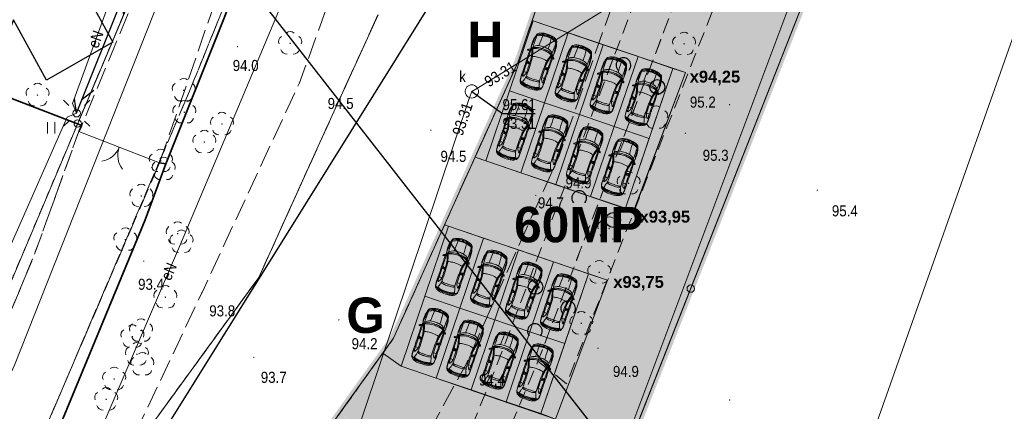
# Model space of a CAD drawing. Header units: metres. Extents: x 6539540 to 6543249, y 5894370 to 5895874.
# Tile 73 of 91: x 6542239 to 6542305, y 5895163 to 5895190. Entities that reach past the tile are written whole.
import ezdxf
from ezdxf.enums import TextEntityAlignment as Align

# ---------------------------------------------------------------- set-up
doc = ezdxf.new("R2010")
doc.units = ezdxf.units.M
for name, pattern in [('1.0_0.5', [1.5, 1, -0.5]), ('1.5_0.5', [2, 1.5, -0.5]), ('219-500', [0]), ('DASHED', [0.75, 0.5, -0.25]), ('egkk-500', [2, 1.5, -0.5]), ('egug-500', [1, 0.5, -0.5]), ('otob_500', [0]), ('sutp_500', [0])]:
    doc.linetypes.add(name, pattern=pattern)
for name, color, linetype in [('202-punkt graniczny', 7, 'Continuous'), ('203-punkt graniczny', 7, 'Continuous'), ('217-kontur klasyfikacyjny', 7, 'Continuous'), ('218-kontur użytku gruntowego', 7, 'Continuous'), ('219-działka ewidencyjna', 7, 'Continuous'), ('brama', 7, 'Continuous'), ('drzewo liściaste', 7, 'Continuous'), ('jezdnia', 7, 'Continuous'), ('krawężnik', 7, 'Continuous'), ('latarnia', 7, 'Continuous'), ('ogrodzenie trwałe', 7, 'Continuous'), ('pikieta naturalna', 7, 'Continuous'), ('pikieta naturalna-Atr2', 7, 'Continuous'), ('przewód elektroenergetyczny podziemny', 7, 'Continuous'), ('przewód elektroenergetyczny podziemny-Atr1', 7, 'Continuous'), ('przewód gazowy', 7, 'Continuous'), ('przewód kanalizacyjny', 7, 'Continuous'), ('przewód telekomunikacyjny napowietrzny', 7, 'Continuous'), ('Ramki i opis wydruku', 7, 'Continuous'), ('rzędna', 7, 'Continuous'), ('rzędna-Atr2', 7, 'Continuous'), ('rzędna-Atr3', 7, 'Continuous'), ('studnia kanalizacyjna', 7, 'Continuous'), ('studnia kanalizacyjna-Atr17', 7, 'Continuous'), ('trawnik', 7, 'Continuous'), ('zadrzewienie  zakrzewienie', 7, 'Continuous')]:
    doc.layers.add(name, color=color, linetype=linetype)
for name, color, linetype, lineweight in [('_dr opis', 7, 'Continuous', 25), ('A-OPIS', 4, 'Continuous', 20), ('A-OZNACZENIA', 7, 'Continuous', 15), ('A-PZT', 4, 'Continuous', 9), ('A-SAMOCHÓD BLOK', 251, 'Continuous', 5)]:
    doc.layers.add(name, color=color, linetype=linetype, lineweight=lineweight)
doc.layers.add('A-ZIELŃ - PROJ -B', color=7, linetype='Continuous', lineweight=13, true_color=0x91c200)
doc.styles.add('Arial Narrow', font='ARIALN.TTF')
doc.linetypes.add('902-500', pattern='A,3.75,0,[1,ksztalty.shx,S=0.5,R=0,X=0,Y=0],3.75', length=7.5)
pattern_1 = [(50, (314.86225, -51.34885), (0.7172601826, -0.062752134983), [0.075, -0.825]), (355, (314.86225, -51.34885), (-0.13875133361, 0.7521921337), [0.06, -0.66]), (100.45144446, (314.922, -51.3541), (0.578508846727, 0.68943999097), [0.063740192, -0.701142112]), (46.1842, (314.86225, -51.14885), (1.06724133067, -0.16551928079), [0.1125, -1.2375]), (96.63563549, (314.9512, -51.1626), (0.93466194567, 0.97411860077), [0.095610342, -1.05171376]), (351.18416399, (314.8622, -51.1489), (0.93466194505, 0.97411860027), [0.09, -0.990000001]), (21, (314.96225, -51.19885), (0.59690705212, -0.402618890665), [0.075, -0.825]), (326, (314.96225, -51.19885), (0.24331533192, 0.725150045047), [0.06, -0.66]), (71.45144474, (315.012, -51.2324), (0.84022237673, 0.322531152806), [0.06374019, -0.701142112]), (37.5, (314.86225, -51.34885), (0.012159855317, 0.332893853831), [0, -0.652, 0, -0.67, 0, -0.6625]), (7.5, (314.86225, -51.34885), (0.263069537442, 0.394411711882), [0, -0.382, 0, -0.637, 0, -0.2525]), (327.5, (314.63925, -51.34885), (0.5338224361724, -0.022554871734), [0, -0.25, 0, -0.78, 0, -1.035]), (317.5, (314.53925, -51.34885), (0.583186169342, 0.100104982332), [0, -0.325, 0, -0.518, 0, -0.735])]

# ---------------------------------------------------------------- blocks, each defined once
blk = doc.blocks.new('samochod')
at = {"linetype": 'ByBlock'}
for points in [[(-3.744, 0.626, -0.214566), (-3.594, 0.732)], [(-3.711, 0.542, -0.03042), (-3.594, 0.732)], [(-3.589, 0.733, -0.057635), (-3.587, 0.723, -0.143867), (-3.595, 0.694, 0.025995), (-3.663, 0.56)], [(-3.526, 0.76, 0.131207), (-3.594, 0.732, -0.02454), (-3.568, 0.735)], [(-3.568, 0.735, 0.083003), (-3.544, 0.742, -0.085883), (-3.525, 0.747)], [(-3.526, 0.76, -0.024586), (-3.235, 0.782)], [(-3.525, 0.747, -0.01452), (-3.108, 0.768)], [(-3.235, 0.782, -0.020587), (-2.974, 0.782)], [(-3.21, 0.639, -0.148654), (-3.222, 0.656, -0.071376), (-3.227, 0.697, -0.270727), (-3.192, 0.752, -0.055729), (-3.108, 0.768)], [(-2.904, 0.703, -0.001842), (-3.227, 0.697)], [(-3.108, 0.768, -0.000044), (-2.733, 0.774)], [(-2.974, 0.782, -0.059494), (-2.885, 0.772)], [(-2.924, 0.512, -0.014545), (-2.904, 0.703)], [(-2.904, 0.703, -0.00739), (-2.303, 0.719)], [(-2.733, 0.774, -0.007797), (-1.435, 0.781)], [(-2.322, 0.508, -0.040671), (-2.303, 0.719)], [(-1.366, 0.72, -0.000836), (-2.303, 0.719)], [(-2.27, 0.508, -0.074158), (-2.216, 0.719)], [(-2.216, 0.719, -0.072307), (-2.208, 0.782)], [(-2.216, 0.509, -0.136307), (-2.131, 0.719)], [(-1.467, 0.861, -0.063774), (-1.471, 0.873, -0.310485), (-1.468, 0.879, -0.207869), (-1.438, 0.884, -0.195671), (-1.38, 0.846)], [(-1.467, 0.861, -0.010692), (-1.435, 0.781)], [(-1.435, 0.781, -0.010577), (-1.418, 0.755)], [(-1.337, 0.778, -0.150692), (-1.331, 0.745, -0.22621), (-1.344, 0.727, -0.440783), (-1.385, 0.732, 0.032607), (-1.393, 0.742, 0.151689), (-1.405, 0.747, -0.172986), (-1.418, 0.755)], [(-1.251, 0.704, -0.02526), (-1.385, 0.659)], [(-1.38, 0.846, -0.026137), (-1.337, 0.778)], [(-1.356, 0.721, -0.008977), (-1.225, 0.723)], [(-1.337, 0.778, -0.000092), (-1.14, 0.774)], [(-1.2, 0.776, -0.144479), (-1.225, 0.723, -0.158201), (-1.251, 0.704, -0.261552), (-1.184, 0.647)], [(-1.049, 0.789, 0.074273), (-1.111, 0.781, -0.077451), (-1.14, 0.774)], [(-0.866, 0.745, -0.003792), (-1.111, 0.781)], [(-1.108, 0.659, -0.02265), (-0.355, 0.659)], [(-1.049, 0.789, -0.031437), (-0.573, 0.775)], [(-0.622, 0.734, -0.04276), (-0.866, 0.745)], [(-0.622, 0.734, -0.010625), (-0.469, 0.735)], [(-0.573, 0.775, -0.108434), (-0.478, 0.749)], [(-0.567, 0.735, -0.009371), (-0.423, 0.705)], [(-0.427, 0.732, -0.050532), (-0.478, 0.749)], [(-0.469, 0.735, -0.140163), (-0.323, 0.691)], [(-0.423, 0.705, -0.164454), (-0.355, 0.659)], [(-0.157, 0.598, 0.185107), (-0.267, 0.69, 0.035184), (-0.319, 0.705, -0.026619), (-0.37, 0.715)], [(-0.323, 0.691, -0.221012), (-0.293, 0.655, -0.221465), (-0.273, 0.644)], [(-3.865, -0.357, -0.047545), (-3.881, 0.12)], [(-3.881, 0.12, -0.046432), (-3.845, 0.403)], [(-3.845, 0.403, -0.086767), (-3.744, 0.626)], [(-3.782, -0.429, -0.045655), (-3.815, 0.035)], [(-3.815, 0.035, -0.069567), (-3.753, 0.478)], [(-3.756, -0.153, -0.03739), (-3.742, 0.237)], [(-3.753, 0.478, -0.151008), (-3.718, 0.538, -0.20352), (-3.604, 0.559)], [(-3.742, 0.237, -0.075801), (-3.663, 0.56)], [(-3.7, -0.164, -0.025101), (-3.697, 0.153)], [(-3.697, 0.153, -0.049186), (-3.658, 0.414)], [(-3.658, 0.414, -0.066429), (-3.604, 0.559)], [(-3.604, 0.559, -0.009121), (-3.274, 0.463)], [(-3.306, -0.111, -0.023987), (-3.303, 0.139)], [(-3.303, 0.139, -0.055283), (-3.275, 0.328)], [(-3.275, 0.328, -0.08092), (-3.228, 0.451)], [(-3.162, 0.44, -0.04986), (-3.274, 0.463)], [(-3.027, 0.536, -0.023787), (-3.21, 0.639)], [(-3.2, 0.077, -0.027749), (-3.191, 0.262)], [(-3.194, -0.273, -0.015916), (-3.2, 0.077)], [(-3.191, 0.262, -0.036078), (-3.162, 0.44)], [(-2.022, 0.455, -0.022943), (-3.162, 0.44)], [(-2.924, 0.512, -0.092739), (-3.027, 0.536)], [(-2.322, 0.508, -0.011512), (-2.924, 0.512)], [(-2.054, 0.517, -0.0247), (-2.322, 0.508)], [(-1.765, 0.55, -0.048139), (-2.054, 0.517)], [(-1.756, 0.488, -0.038309), (-2.022, 0.455)], [(-1.519, 0.618, -0.029786), (-1.765, 0.55)], [(-1.246, 0.63, -0.014658), (-1.756, 0.488)], [(-1.756, 0.488, -0.069454), (-1.683, 0.058)], [(-1.683, 0.058, -0.028718), (-1.697, -0.294)], [(-1.519, 0.618, -0.011382), (-1.385, 0.659)], [(-1.246, 0.63, -0.052229), (-1.108, 0.659)], [(-1.246, 0.63, -0.033776), (-1.158, 0.323)], [(-1.184, 0.647, -0.025435), (-1.092, 0.409)], [(-1.158, 0.323, -0.050434), (-1.12, -0.003)], [(-1.108, 0.659, -0.106414), (-0.934, 0.309)], [(-1.092, 0.409, -0.043901), (-1.045, 0.095, -0.044281), (-1.065, -0.34)], [(-0.934, 0.309, -0.003031), (-0.205, 0.276)], [(-0.934, 0.309, -0.045434), (-0.904, -0.007)], [(-0.355, 0.659, -0.069164), (-0.199, 0.315)], [(-0.355, 0.659, -0.0034), (-0.293, 0.655)], [(-0.273, 0.644, -0.072322), (-0.228, 0.569)], [(-0.228, 0.569, -0.048767), (-0.12, 0.316)], [(-0.205, 0.276, -0.097155), (-0.205, 0.307, -0.386555), (-0.19, 0.317)], [(-0.205, 0.276, -0.0578), (-0.189, -0.177)], [(-0.125, 0.317, -0.002729), (-0.19, 0.317)], [(-0.079, 0.245, -0.056833), (-0.055, -0.104, -0.05748), (-0.081, -0.297, -0.273517), (-0.113, -0.326, -0.102252), (-0.159, -0.327, -0.410268), (-0.167, -0.314)], [(-0.164, 0.257, -0.412403), (-0.155, 0.268, -0.04832), (-0.12, 0.268)], [(-0.154, 0.186, -0.024324), (-0.164, 0.257)], [(-0.157, 0.598, -0.0874), (-0.034, 0.288)], [(-0.154, 0.186, -0.038325), (-0.14, 0.045)], [(-0.104, -0.053, -0.333292), (-0.126, -0.063, -0.187408), (-0.141, -0.045, -0.249949), (-0.134, 0.003, -0.466261), (-0.109, 0.004)], [(-0.142, -0.112, -0.224058), (-0.124, -0.079, 0.248738), (-0.099, -0.025, 0.201797), (-0.113, 0.009, 0.031757), (-0.129, 0.025, -0.205428), (-0.14, 0.045)], [(-0.125, 0.317, -0.206416), (-0.113, 0.312, -0.160758), (-0.079, 0.245, 0.264367), (-0.12, 0.268)], [(-0.033, -0.325, -0.030488), (-0.028, -0.303, -0.188814), (-0.021, -0.296, 0.228799), (-0.017, -0.29, 0.088511), (-0.034, 0.288)], [(-3.773, -0.644, -0.097364), (-3.865, -0.357)], [(-3.598, -0.621, -0.028852), (-3.659, -0.626, -0.238579), (-3.731, -0.588, -0.076908), (-3.782, -0.429)], [(-3.648, -0.777, -0.177659), (-3.773, -0.644)], [(-3.663, -0.626, -0.085045), (-3.756, -0.153)], [(-3.653, -0.496, -0.061057), (-3.7, -0.164)], [(-3.596, -0.793, -0.052549), (-3.7, -0.616)], [(-3.603, -0.742, -0.038252), (-3.663, -0.626)], [(-3.605, -0.622, -0.061423), (-3.653, -0.496)], [(-3.529, -0.603, -0.043946), (-3.598, -0.621)], [(-3.529, -0.603, -0.000396), (-3.404, -0.565)], [(-3.404, -0.565, -0.014931), (-3.226, -0.514)], [(-3.274, -0.398, -0.05608), (-3.306, -0.111)], [(-3.226, -0.514, -0.057469), (-3.274, -0.398)], [(-3.226, -0.514, -0.028554), (-3.16, -0.504)], [(-3.173, -0.444, -0.054545), (-3.194, -0.273)], [(-3.186, -0.685, -0.028446), (-3.044, -0.606)], [(-3.173, -0.444, -0.026335), (-3.16, -0.504)], [(-3.067, -0.5, -0.002882), (-3.16, -0.504)], [(-3.067, -0.5, -0.018223), (-2.922, -0.498)], [(-3.044, -0.606, -0.133615), (-2.922, -0.576)], [(-2.922, -0.498, -0.013192), (-2.272, -0.505)], [(-2.922, -0.576, -0.009387), (-2.446, -0.569)], [(-2.906, -0.766, -0.042618), (-2.922, -0.576)], [(-2.446, -0.569, -0.001961), (-2.272, -0.568)], [(-2.305, -0.777, -0.022039), (-2.323, -0.568)], [(-2.272, -0.505, -0.010542), (-1.968, -0.516)], [(-2.22, -0.779, -0.032124), (-2.272, -0.568)], [(-2.212, -0.568, -0.001167), (-2.272, -0.568)], [(-2.128, -0.779, -0.145618), (-2.212, -0.568)], [(-2.212, -0.568, -0.005063), (-1.954, -0.58)], [(-1.968, -0.516, -0.043726), (-1.758, -0.547)], [(-1.954, -0.58, -0.033301), (-1.787, -0.604)], [(-1.787, -0.604, -0.028148), (-1.313, -0.736)], [(-1.697, -0.294, -0.062438), (-1.758, -0.547)], [(-1.758, -0.547, -0.013161), (-1.537, -0.601)], [(-1.338, -0.658, -0.009379), (-1.537, -0.601)], [(-1.184, -0.698, -0.016084), (-1.338, -0.658)], [(-1.065, -0.34, -0.083043), (-1.184, -0.698, -0.115072), (-1.199, -0.727, -0.131027), (-1.254, -0.76)], [(-1.241, -0.685, -0.04411), (-1.224, -0.617)], [(-1.173, -0.458, -0.002822), (-1.224, -0.617)], [(-1.12, -0.003, -0.064077), (-1.173, -0.458)], [(-1.006, -0.558, -0.026786), (-1.107, -0.712)], [(-0.931, -0.366, -0.069646), (-1.006, -0.558)], [(-0.904, -0.007, -0.058944), (-0.931, -0.366)], [(-0.206, -0.329, -0.000499), (-0.931, -0.366)], [(-0.419, -0.755, 0.173892), (-0.355, -0.708), (-0.254, -0.514), (-0.2, -0.376, -0.370172), (-0.207, -0.367, -0.021207), (-0.206, -0.329)], [(-0.219, -0.604, -0.062284), (-0.271, -0.692)], [(-0.033, -0.325, -0.123354), (-0.183, -0.687, -0.112933), (-0.224, -0.724)], [(-0.121, -0.372, -0.040782), (-0.219, -0.604)], [(-0.189, -0.177, -0.005188), (-0.206, -0.329)], [(-0.081, -0.297, -0.157355), (-0.112, -0.366, -0.154019), (-0.131, -0.375, -0.066139), (-0.2, -0.376)], [(-0.167, -0.314, -0.015195), (-0.157, -0.255)], [(-0.142, -0.112, -0.049669), (-0.157, -0.255)], [(-3.528, -0.808, -0.043571), (-3.648, -0.777)], [(-3.526, -0.821, -0.05741), (-3.618, -0.787)], [(-3.603, -0.742, -0.047596), (-3.59, -0.773, -0.161953), (-3.59, -0.795)], [(-3.117, -0.829, -0.023587), (-3.528, -0.808)], [(-3.144, -0.846, -0.036924), (-3.526, -0.821)], [(-3.117, -0.829, -0.073037), (-3.186, -0.816, -0.291727), (-3.226, -0.755, -0.067754), (-3.226, -0.725, -0.181529), (-3.219, -0.709, -0.036293), (-3.186, -0.685)], [(-2.906, -0.766, -0.00651), (-3.226, -0.755)], [(-2.935, -0.841, -0.028742), (-3.144, -0.846)], [(-2.883, -0.829, -0.016497), (-3.117, -0.829)], [(-2.883, -0.829, -0.064683), (-2.935, -0.841)], [(-2.345, -0.776, -0.001728), (-2.906, -0.766)], [(-2.209, -0.84, -0.005136), (-2.883, -0.829)], [(-2.345, -0.776, -0.006523), (-2.22, -0.779)], [(-1.366, -0.776, -0.003753), (-2.22, -0.779)], [(-2.209, -0.84, -0.072991), (-2.22, -0.779)], [(-1.427, -0.836, -0.008124), (-2.209, -0.84)], [(-1.425, -0.988, -0.157143), (-1.448, -0.996, -0.128297), (-1.469, -0.99, -0.435507), (-1.472, -0.982)], [(-1.472, -0.982, -0.005559), (-1.463, -0.954, 0.018614), (-1.427, -0.836, -0.351981), (-1.402, -0.806, 0.208805), (-1.387, -0.789, -0.232118), (-1.366, -0.776, -0.401838), (-1.332, -0.802, -0.109), (-1.336, -0.832, -0.027837), (-1.363, -0.893)], [(-1.363, -0.893, -0.042444), (-1.398, -0.953, -0.091819), (-1.425, -0.988)], [(-1.225, -0.778, -0.018407), (-1.356, -0.777)], [(-1.083, -0.826, -0.010573), (-1.336, -0.832)], [(-1.313, -0.736, -0.081688), (-1.225, -0.778)], [(-1.225, -0.778, -0.16708), (-1.197, -0.83)], [(-1.066, -0.715, -0.041205), (-1.184, -0.698)], [(-1.034, -0.845, -0.097298), (-1.144, -0.828)], [(-0.963, -0.814, -0.045059), (-1.083, -0.826)], [(-0.88, -0.719, -0.008334), (-1.066, -0.715)], [(-0.528, -0.819, -0.047904), (-1.034, -0.845)], [(-0.963, -0.814, -0.043371), (-0.712, -0.785)], [(-0.355, -0.708, -0.009671), (-0.88, -0.719)], [(-0.712, -0.785, -0.009671), (-0.529, -0.787)], [(-0.419, -0.755, -0.022285), (-0.569, -0.786)], [(-0.44, -0.782, -0.026846), (-0.529, -0.787)], [(-0.453, -0.793, -0.048661), (-0.528, -0.819)], [(-0.453, -0.793, -0.046674), (-0.392, -0.771)], [(-0.327, -0.745, -0.075629), (-0.44, -0.782)], [(-0.392, -0.771, -0.012975), (-0.324, -0.759)], [(-0.355, -0.708, 0.046387), (-0.294, -0.706, -0.26176), (-0.327, -0.745)], [(-0.224, -0.724, -0.063708), (-0.324, -0.759)], [(-0.271, -0.692, -0.180579), (-0.294, -0.706)]]:
    blk.add_lwpolyline(points, format="xyb", dxfattribs=at)
blk = doc.blocks.new('deweloper')
at = {"layer": 'A-ZIELŃ - PROJ -B', "true_color": 0x1e9a13, "transparency": 33554559}
h = blk.add_hatch(color=84, dxfattribs=at)
h.dxf.hatch_style = 1
h.paths.add_polyline_path([(6542231.648, 5895125.306), (6542236.732, 5895130.961), (6542238.85, 5895133.738), (6542242.1, 5895131.368), (6542232.367, 5895114.439), (6542228.112, 5895116.885), (6542233.879, 5895123.301)], flags=17)
h.paths.add_polyline_path([(6542209.319, 5895096.015), (6542211.279, 5895095.026), (6542217.519, 5895107.346), (6542228.441, 5895119.495), (6542227.303, 5895120.473), (6542216.522, 5895108.481)], flags=17)
h.paths.add_polyline_path([(6542273.98, 5895163.161), (6542274.962, 5895162.792), (6542278.487, 5895172.192), (6542277.192, 5895172.631)])
h.paths.add_polyline_path([(6542264.51, 5895166.372), (6542263.274, 5895167.258), (6542263.992, 5895168.261), (6542267.453, 5895175.934), (6542267.722, 5895175.843)])
h.paths.add_polyline_path([(6542273.451, 5895189.739), (6542273.379, 5895189.763), (6542272.432, 5895186.971), (6542269.519, 5895180.513), (6542270.239, 5895180.269)])
h.paths.add_polyline_path([(6542279.71, 5895177.057), (6542280.237, 5895176.859), (6542283.757, 5895186.244), (6542282.921, 5895186.527)], flags=17)
h.paths.add_polyline_path([(6542284.527, 5895191.262), (6542285.502, 5895190.897), (6542289.026, 5895200.296), (6542287.739, 5895200.732)], flags=17)
h.paths.add_polyline_path([(6542289.345, 5895205.467), (6542290.766, 5895204.934), (6542294.296, 5895214.347), (6542292.557, 5895214.937)], flags=17)
h.paths.add_polyline_path([(6542278.943, 5895158.469), (6542278.715, 5895158.561), (6542261.256, 5895124.602), (6542241.791, 5895086.013), (6542219.899, 5895097.057), (6542225.988, 5895109.128), (6542235.809, 5895104.174), (6542236.62, 5895105.781), (6542233.055, 5895107.579), (6542232.006, 5895112.916), (6542227.086, 5895115.744), (6542218.767, 5895106.491), (6542212.618, 5895094.35), (6542232.331, 5895084.407), (6542228.177, 5895076.172), (6542233.232, 5895073.622), (6542234.546, 5895076.227), (6542242.627, 5895072.151), (6542239.511, 5895065.964), (6542231.427, 5895070.044), (6542232.556, 5895072.283), (6542227.501, 5895074.833), (6542222.845, 5895065.601), (6542217.778, 5895063.735), (6542234.195, 5895055.454), (6542228.107, 5895043.382), (6542197.287, 5895058.929), (6542211.482, 5895087.072), (6542223.554, 5895080.982), (6542216.242, 5895066.487), (6542218.407, 5895065.395), (6542221.817, 5895066.894), (6542230.316, 5895083.743), (6542208.567, 5895094.714), (6542200.151, 5895080.148), (6542196.632, 5895073.611), (6542187.346, 5895056.079), (6542230.162, 5895034.481), (6542242.172, 5895065.021)])
h.paths.add_polyline_path([(6542278.943, 5895158.469), (6542304.992, 5895224.671), (6542286.299, 5895227.619), (6542295.767, 5895224.408), (6542294.161, 5895219.673), (6542300.79, 5895217.425), (6542278.716, 5895158.56)])
h.paths.add_polyline_path([(6542233.455, 5895113.321), (6542243.326, 5895130.491), (6542245.842, 5895128.688), (6542249.628, 5895133.971), (6542250.464, 5895133.371), (6542249.185, 5895130.691), (6542237.331, 5895107.191), (6542234.366, 5895108.687)], flags=17)
h.paths.add_polyline_path([(6542270.517, 5895155.907), (6542271.401, 5895155.272), (6542266.843, 5895146.235), (6542264.687, 5895147.781)], flags=17)
h.paths.add_polyline_path([(6542263.812, 5895142.259), (6542264.468, 5895141.789), (6542258.643, 5895133.661), (6542257.987, 5895134.131)], flags=17)
at = {"layer": 'A-ZIELŃ - PROJ -B', "true_color": 0x58ba48, "transparency": 33554559}
h = blk.add_hatch(dxfattribs=at)
h.set_pattern_fill('AR-CONC', color=85, scale=0.1)
h.set_pattern_definition(pattern_1)
h.paths.add_polyline_path([(6542264.423, 5895160.279), (6542262.392, 5895161.736), (6542259.477, 5895157.673), (6542261.508, 5895156.216)])
h.paths.add_polyline_path([(6542261.508, 5895156.216), (6542259.477, 5895157.673), (6542256.562, 5895153.611), (6542258.594, 5895152.153)])
h.paths.add_polyline_path([(6542259.477, 5895157.673), (6542257.446, 5895159.131), (6542254.531, 5895155.068), (6542256.562, 5895153.611)])
h.paths.add_polyline_path([(6542262.392, 5895161.736), (6542260.36, 5895163.193), (6542257.446, 5895159.131), (6542259.477, 5895157.673)])
h.paths.add_polyline_path([(6542263.539, 5895154.759), (6542261.508, 5895156.216), (6542258.594, 5895152.153), (6542260.625, 5895150.696)])
h.paths.add_polyline_path([(6542266.454, 5895158.821), (6542264.423, 5895160.279), (6542261.508, 5895156.216), (6542263.539, 5895154.759)])
h.paths.add_polyline_path([(6542265.571, 5895153.301), (6542263.539, 5895154.759), (6542260.625, 5895150.696), (6542262.656, 5895149.239)])
h.paths.add_polyline_path([(6542268.485, 5895157.364), (6542266.454, 5895158.821), (6542263.539, 5895154.759), (6542265.571, 5895153.301)])
h.paths.add_polyline_path([(6542267.602, 5895151.844), (6542265.571, 5895153.301), (6542262.656, 5895149.239), (6542264.687, 5895147.781)])
h.paths.add_polyline_path([(6542270.517, 5895155.907), (6542268.485, 5895157.364), (6542265.571, 5895153.301), (6542267.602, 5895151.844)])
h.paths.add_polyline_path([(6542252.771, 5895144.02), (6542250.739, 5895145.477), (6542247.827, 5895141.413), (6542249.859, 5895139.956)])
h.paths.add_polyline_path([(6542250.739, 5895145.477), (6542248.707, 5895146.933), (6542245.795, 5895142.869), (6542247.827, 5895141.413)])
h.paths.add_polyline_path([(6542255.684, 5895148.085), (6542253.652, 5895149.541), (6542250.739, 5895145.477), (6542252.771, 5895144.02)])
h.paths.add_polyline_path([(6542253.652, 5895149.541), (6542251.62, 5895150.997), (6542248.707, 5895146.933), (6542250.739, 5895145.477)])
h.paths.add_polyline_path([(6542256.835, 5895141.108), (6542254.803, 5895142.564), (6542251.891, 5895138.5), (6542253.923, 5895137.044)])
h.paths.add_polyline_path([(6542254.803, 5895142.564), (6542252.771, 5895144.02), (6542249.859, 5895139.956), (6542251.891, 5895138.5)])
h.paths.add_polyline_path([(6542259.748, 5895145.172), (6542257.716, 5895146.628), (6542254.803, 5895142.564), (6542256.835, 5895141.108)])
h.paths.add_polyline_path([(6542257.716, 5895146.628), (6542255.684, 5895148.085), (6542252.771, 5895144.02), (6542254.803, 5895142.564)])
h.paths.add_polyline_path([(6542260.9, 5895138.195), (6542258.868, 5895139.652), (6542255.955, 5895135.587), (6542257.987, 5895134.131)])
h.paths.add_polyline_path([(6542263.812, 5895142.259), (6542261.78, 5895143.716), (6542258.868, 5895139.652), (6542260.9, 5895138.195)])
h.paths.add_polyline_path([(6542258.868, 5895139.652), (6542256.835, 5895141.108), (6542253.923, 5895137.044), (6542255.955, 5895135.587)])
h.paths.add_polyline_path([(6542261.78, 5895143.716), (6542259.748, 5895145.172), (6542256.835, 5895141.108), (6542258.868, 5895139.652)])
h.paths.add_polyline_path([(6542270.851, 5895169.502), (6542268.483, 5895170.305), (6542266.877, 5895165.57), (6542269.245, 5895164.767)])
h.paths.add_polyline_path([(6542268.483, 5895170.305), (6542266.116, 5895171.108), (6542264.51, 5895166.372), (6542266.877, 5895165.57)])
h.paths.add_polyline_path([(6542272.457, 5895174.237), (6542270.089, 5895175.04), (6542268.483, 5895170.305), (6542270.851, 5895169.502)])
h.paths.add_polyline_path([(6542270.089, 5895175.04), (6542267.722, 5895175.843), (6542266.116, 5895171.108), (6542268.483, 5895170.305)])
h.paths.add_polyline_path([(6542273.218, 5895168.699), (6542270.851, 5895169.502), (6542269.245, 5895164.767), (6542271.613, 5895163.964)])
h.paths.add_polyline_path([(6542274.824, 5895173.434), (6542272.457, 5895174.237), (6542270.851, 5895169.502), (6542273.218, 5895168.699)])
h.paths.add_polyline_path([(6542275.586, 5895167.896), (6542273.218, 5895168.699), (6542271.613, 5895163.964), (6542273.98, 5895163.161)])
h.paths.add_polyline_path([(6542277.192, 5895172.631), (6542274.824, 5895173.434), (6542273.218, 5895168.699), (6542275.586, 5895167.896)])
h.paths.add_polyline_path([(6542276.58, 5895183.398), (6542274.213, 5895184.201), (6542272.607, 5895179.466), (6542274.975, 5895178.663)])
h.paths.add_polyline_path([(6542274.213, 5895184.201), (6542271.845, 5895185.004), (6542270.239, 5895180.269), (6542272.607, 5895179.466)])
h.paths.add_polyline_path([(6542278.186, 5895188.133), (6542275.819, 5895188.936), (6542274.213, 5895184.201), (6542276.58, 5895183.398)])
h.paths.add_polyline_path([(6542275.819, 5895188.936), (6542273.451, 5895189.739), (6542271.845, 5895185.004), (6542274.213, 5895184.201)])
h.paths.add_polyline_path([(6542281.316, 5895181.792), (6542278.948, 5895182.595), (6542277.342, 5895177.86), (6542279.71, 5895177.057)])
h.paths.add_polyline_path([(6542278.948, 5895182.595), (6542276.58, 5895183.398), (6542274.975, 5895178.663), (6542277.342, 5895177.86)])
h.paths.add_polyline_path([(6542282.921, 5895186.527), (6542280.554, 5895187.33), (6542278.948, 5895182.595), (6542281.316, 5895181.792)])
h.paths.add_polyline_path([(6542280.554, 5895187.33), (6542278.186, 5895188.133), (6542276.58, 5895183.398), (6542278.948, 5895182.595)])
h.paths.add_polyline_path([(6542281.398, 5895197.603), (6542279.031, 5895198.406), (6542277.425, 5895193.671), (6542279.792, 5895192.868)])
h.paths.add_polyline_path([(6542279.031, 5895198.406), (6542276.663, 5895199.209), (6542275.057, 5895194.474), (6542277.425, 5895193.671)])
h.paths.add_polyline_path([(6542283.004, 5895202.338), (6542280.637, 5895203.141), (6542279.031, 5895198.406), (6542281.398, 5895197.603)])
h.paths.add_polyline_path([(6542280.637, 5895203.141), (6542278.269, 5895203.944), (6542276.663, 5895199.209), (6542279.031, 5895198.406)])
h.paths.add_polyline_path([(6542286.133, 5895195.997), (6542283.766, 5895196.8), (6542282.16, 5895192.065), (6542284.527, 5895191.262)])
h.paths.add_polyline_path([(6542283.766, 5895196.8), (6542281.398, 5895197.603), (6542279.792, 5895192.868), (6542282.16, 5895192.065)])
h.paths.add_polyline_path([(6542287.739, 5895200.732), (6542285.372, 5895201.535), (6542283.766, 5895196.8), (6542286.133, 5895195.997)])
h.paths.add_polyline_path([(6542285.372, 5895201.535), (6542283.004, 5895202.338), (6542281.398, 5895197.603), (6542283.766, 5895196.8)])
h.paths.add_polyline_path([(6542286.216, 5895211.808), (6542283.848, 5895212.611), (6542282.243, 5895207.876), (6542284.61, 5895207.073)])
h.paths.add_polyline_path([(6542283.848, 5895212.611), (6542281.481, 5895213.414), (6542279.875, 5895208.679), (6542282.243, 5895207.876)])
h.paths.add_polyline_path([(6542287.822, 5895216.543), (6542285.454, 5895217.346), (6542283.848, 5895212.611), (6542286.216, 5895211.808)])
h.paths.add_polyline_path([(6542285.454, 5895217.346), (6542283.087, 5895218.149), (6542281.481, 5895213.414), (6542283.848, 5895212.611)])
h.paths.add_polyline_path([(6542290.951, 5895210.202), (6542288.584, 5895211.005), (6542286.978, 5895206.27), (6542289.345, 5895205.467)])
h.paths.add_polyline_path([(6542292.557, 5895214.937), (6542290.189, 5895215.74), (6542288.584, 5895211.005), (6542290.951, 5895210.202)])
h.paths.add_polyline_path([(6542290.189, 5895215.74), (6542287.822, 5895216.543), (6542286.216, 5895211.808), (6542288.584, 5895211.005)])
h.paths.add_polyline_path([(6542288.584, 5895211.005), (6542286.216, 5895211.808), (6542284.61, 5895207.073), (6542286.978, 5895206.27)])
h.paths.add_polyline_path([(6542291.032, 5895226.014), (6542288.665, 5895226.817), (6542287.059, 5895222.082), (6542289.426, 5895221.279)])
h.paths.add_polyline_path([(6542288.665, 5895226.817), (6542286.297, 5895227.62), (6542284.691, 5895222.885), (6542287.059, 5895222.082)])
h.paths.add_polyline_path([(6542295.767, 5895224.408), (6542293.4, 5895225.211), (6542291.794, 5895220.476), (6542294.161, 5895219.673)])
h.paths.add_polyline_path([(6542293.4, 5895225.211), (6542291.032, 5895226.014), (6542289.426, 5895221.279), (6542291.794, 5895220.476)])
h = blk.add_hatch(dxfattribs=at)
h.set_pattern_fill('AR-CONC', color=85, scale=0.1)
h.set_pattern_definition(pattern_1)
h.paths.add_polyline_path([(6542249.185, 5895130.691), (6542250.456, 5895133.36), (6542242.721, 5895138.926), (6542245.746, 5895142.95), (6542258.643, 5895133.661), (6542264.468, 5895141.789), (6542251.62, 5895150.997), (6542254.537, 5895155.064), (6542266.843, 5895146.235), (6542271.401, 5895155.272), (6542260.366, 5895163.202), (6542263.274, 5895167.258), (6542264.51, 5895166.372), (6542274.962, 5895162.792), (6542278.487, 5895172.192), (6542267.445, 5895175.936), (6542269.512, 5895180.515), (6542280.279, 5895176.843), (6542283.757, 5895186.244), (6542273.379, 5895189.763), (6542274.985, 5895194.498), (6542285.502, 5895190.897), (6542289.026, 5895200.296), (6542278.197, 5895203.968), (6542279.803, 5895208.703), (6542290.766, 5895204.934), (6542294.296, 5895214.347), (6542283.015, 5895218.174), (6542284.621, 5895222.909), (6542300.79, 5895217.425), (6542278.72, 5895158.571), (6542261.256, 5895124.602)])
at = {"layer": 'A-OZNACZENIA', "color": 13, "linetype": 'DASHED', "ltscale": 5, "true_color": 0xd26260, "const_width": 0.5}
blk.add_lwpolyline([(6542230.162, 5895034.481), (6542187.282, 5895056.111), (6542196.632, 5895073.611), (6542199.892, 5895079.701), (6542216.522, 5895108.481), (6542236.732, 5895130.961), (6542248.032, 5895145.991), (6542263.992, 5895168.261), (6542272.432, 5895186.971), (6542286.222, 5895227.631), (6542304.992, 5895224.671), (6542242.172, 5895065.021)], close=True, dxfattribs=at)
at = {"layer": 'A-PZT'}
for points in [[(6542278.943, 5895158.469), (6542304.992, 5895224.671), (6542286.299, 5895227.619), (6542295.767, 5895224.408), (6542294.161, 5895219.673), (6542300.79, 5895217.425), (6542278.716, 5895158.56)], [(6542275.819, 5895188.936), (6542273.451, 5895189.739), (6542271.845, 5895185.004), (6542274.213, 5895184.201)], [(6542278.186, 5895188.133), (6542275.819, 5895188.936), (6542274.213, 5895184.201), (6542276.58, 5895183.398)], [(6542280.554, 5895187.33), (6542278.186, 5895188.133), (6542276.58, 5895183.398), (6542278.948, 5895182.595)], [(6542282.921, 5895186.527), (6542280.554, 5895187.33), (6542278.948, 5895182.595), (6542281.316, 5895181.792)], [(6542279.71, 5895177.057), (6542280.237, 5895176.859), (6542283.757, 5895186.244), (6542282.921, 5895186.527)], [(6542274.213, 5895184.201), (6542271.845, 5895185.004), (6542270.239, 5895180.269), (6542272.607, 5895179.466)], [(6542276.58, 5895183.398), (6542274.213, 5895184.201), (6542272.607, 5895179.466), (6542274.975, 5895178.663)], [(6542278.948, 5895182.595), (6542276.58, 5895183.398), (6542274.975, 5895178.663), (6542277.342, 5895177.86)], [(6542281.316, 5895181.792), (6542278.948, 5895182.595), (6542277.342, 5895177.86), (6542279.71, 5895177.057)], [(6542270.089, 5895175.04), (6542267.722, 5895175.843), (6542266.116, 5895171.108), (6542268.483, 5895170.305)], [(6542272.457, 5895174.237), (6542270.089, 5895175.04), (6542268.483, 5895170.305), (6542270.851, 5895169.502)], [(6542274.824, 5895173.434), (6542272.457, 5895174.237), (6542270.851, 5895169.502), (6542273.218, 5895168.699)], [(6542277.192, 5895172.631), (6542274.824, 5895173.434), (6542273.218, 5895168.699), (6542275.586, 5895167.896)], [(6542273.98, 5895163.161), (6542274.962, 5895162.792), (6542278.487, 5895172.192), (6542277.192, 5895172.631)], [(6542268.483, 5895170.305), (6542266.116, 5895171.108), (6542264.51, 5895166.372), (6542266.877, 5895165.57)], [(6542270.851, 5895169.502), (6542268.483, 5895170.305), (6542266.877, 5895165.57), (6542269.245, 5895164.767)], [(6542273.218, 5895168.699), (6542270.851, 5895169.502), (6542269.245, 5895164.767), (6542271.613, 5895163.964)], [(6542275.586, 5895167.896), (6542273.218, 5895168.699), (6542271.613, 5895163.964), (6542273.98, 5895163.161)]]:
    blk.add_lwpolyline(points, close=True, dxfattribs=at)
blk.add_lwpolyline([(6542260.366, 5895163.202), (6542263.274, 5895167.258), (6542264.51, 5895166.372), (6542274.962, 5895162.792), (6542278.487, 5895172.192), (6542267.445, 5895175.936), (6542269.512, 5895180.515), (6542280.279, 5895176.843), (6542283.757, 5895186.244), (6542273.379, 5895189.763), (6542274.985, 5895194.498), (6542285.502, 5895190.897), (6542289.026, 5895200.296), (6542278.197, 5895203.968), (6542279.803, 5895208.703), (6542290.766, 5895204.934), (6542294.296, 5895214.347), (6542283.015, 5895218.174), (6542284.621, 5895222.909), (6542300.79, 5895217.425), (6542278.72, 5895158.571)], dxfattribs=at)
at = {"layer": 'A-ZIELŃ - PROJ -B'}
for points in [[(6542273.451, 5895189.739), (6542273.379, 5895189.763), (6542272.432, 5895186.971), (6542269.519, 5895180.513), (6542270.239, 5895180.269)], [(6542264.51, 5895166.372), (6542263.274, 5895167.258), (6542263.992, 5895168.261), (6542267.453, 5895175.934), (6542267.722, 5895175.843)]]:
    blk.add_lwpolyline(points, close=True, dxfattribs=at)
at = {"layer": 'A-SAMOCHÓD BLOK', "xscale": -1, "rotation": 251.3499597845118}
for p in [(6542274.478, 5895188.833), (6542276.844, 5895188.031), (6542279.213, 5895187.227), (6542281.58, 5895186.424), (6542272.872, 5895184.098), (6542275.238, 5895183.296), (6542277.607, 5895182.492), (6542279.975, 5895181.689), (6542268.748, 5895174.937), (6542271.116, 5895174.134), (6542273.483, 5895173.331), (6542275.851, 5895172.528), (6542267.142, 5895170.202), (6542269.51, 5895169.399), (6542271.877, 5895168.596), (6542274.245, 5895167.793)]:
    blk.add_blockref('samochod', p, dxfattribs=at)
at = {"layer": 'A-OPIS', "width": 2468.73918, "attachment_point": 1, "style": 'Arial Narrow'}
for s, insert, char_height in [('\\A1;\\pt9.6;{\\fArial|b1|i0|c238|p34;H}', (6542269.002, 5895189.682), 2.4), ('\\A1;\\pt3.2;{\\fArial|b1|i0|c238|p34;x94,25}', (6542284.054, 5895186.369), 0.8), ('\\A1;\\pt9.6;{\\fArial|b1|i0|c238|p34;60MP}', (6542272.165, 5895177.157), 2.4), ('\\A1;\\pt3.2;{\\fArial|b1|i0|c238|p34;x93,95}', (6542280.659, 5895176.89), 0.8), ('\\A1;\\pt3.2;{\\fArial|b1|i0|c238|p34;x93,75}', (6542278.88, 5895172.473), 0.8), ('\\A1;\\pt9.6;{\\fArial|b1|i0|c238|p34;G}', (6542260.799, 5895171.018), 2.4)]:
    blk.add_mtext(s, dxfattribs=dict(at, insert=insert, char_height=char_height))
blk = doc.blocks.new('203')
at = {"linetype": 'Continuous', "lineweight": 0}
h = blk.add_hatch(color=0, dxfattribs=at)
edge = h.paths.add_edge_path()
edge.add_arc((0, 0), 0.045, 0, 360)
blk = doc.blocks.new('202')
at = {"color": 0, "linetype": 'Continuous', "lineweight": 0}
blk.add_circle((0, 0), 0.25, dxfattribs=at)
blk = doc.blocks.new('SUTP')
at = {"color": 0, "linetype": 'Continuous'}
for p, q in [((0, 0), (0.866, 0.5)), ((0, 0), (9.232, 0)), ((1.866, -0.5), (1, 0)), ((7.366, -0.5), (8.232, 0)), ((9.232, 0), (8.366, 0.5))]:
    blk.add_line(p, q, dxfattribs=at)
blk = doc.blocks.new('PW01')
at = {"linetype": 'Continuous', "lineweight": 13}
h = blk.add_hatch(color=0, dxfattribs=at)
edge = h.paths.add_edge_path()
edge.add_arc((0, 0), 0.045, 0, 360)
blk = doc.blocks.new('SM01')
at = {"color": 0, "linetype": 'Continuous', "lineweight": 13}
for p, q in [((-0.53, 0.531), (-0.883, 0.884)), ((0.531, 0.531), (0.884, 0.884)), ((-0.53, -0.53), (-0.883, -0.883)), ((0.531, -0.53), (0.884, -0.883))]:
    blk.add_line(p, q, dxfattribs=at)
blk.add_circle((0, 0), 0.25, dxfattribs=at)
blk = doc.blocks.new('OK02')
at = {"color": 0, "linetype": 'Continuous', "lineweight": 0}
for centre, start, end in [((-1.5, 0), 0, 60), ((1.5, 0), 120, 180)]:
    blk.add_arc(centre, 1.5, start, end, dxfattribs=at)
blk = doc.blocks.new('OTZK1')
at = {"color": 0, "linetype": 'Continuous'}
blk.add_circle((0, 0), 0.5, dxfattribs=at)
blk = doc.blocks.new('OTZK2')
at = {"color": 0, "linetype": 'Continuous'}
blk.add_arc((0, 0), 0.5, 318.85, 221.162, dxfattribs=at)
blk = doc.blocks.new('OP021')
at = {"linetype": 'Continuous', "lineweight": 13}
h = blk.add_hatch(color=0, dxfattribs=at)
edge = h.paths.add_edge_path()
edge.add_arc((0, 0), 0.05, 0, 360)
at = {"color": 0, "linetype": 'Continuous', "lineweight": 13}
for centre, start, end in [((0, 0.4), 49.272, 130.728), ((-0.38, 0.124), 121.308, 202.548), ((0.38, 0.124), 337.452, 58.692), ((-0.235, -0.324), 193.221, 274.871), ((0.235, -0.324), 265.129, 346.779)]:
    blk.add_arc(centre, 0.4, start, end, dxfattribs=at)
blk = doc.blocks.new('TU04')
at = {"color": 0, "linetype": 'Continuous', "lineweight": 13}
for p, q in [((0, 0), (0, 0.75)), ((0.5, 0), (0.5, 0.75))]:
    blk.add_line(p, q, dxfattribs=at)
blk = doc.blocks.new('NOWA MAPA')
at = {"layer": '217-kontur klasyfikacyjny', "color": 3, "linetype": 'egkk-500', "lineweight": 18, "flags": 128}
for points in [[(131.62, 221.72), (113.14, 176.29)], [(149.19, 218.94), (135.4, 178.28)], [(121.97, 172.82), (125.91, 181.47)], [(135.4, 178.28), (131.27, 169.15)], [(113.14, 176.29), (101.43, 148.9)], [(117.84, 163.69), (121.97, 172.82)], [(131.27, 169.15), (126.96, 159.57)], [(103.07, 143.4), (117.84, 163.69)], [(126.96, 159.57), (111, 137.3)]]:
    blk.add_lwpolyline(points, dxfattribs=at)
at = {"layer": '218-kontur użytku gruntowego', "color": 3, "linetype": 'egug-500', "lineweight": 18, "flags": 128}
for points in [[(113.14, 176.29), (131.62, 221.72)], [(131.62, 221.72), (113.14, 176.29)], [(135.4, 178.28), (149.19, 218.94)], [(149.19, 218.94), (135.4, 178.28)], [(105.57, 174.11), (109.84, 184.22)], [(109.84, 184.22), (105.57, 174.11)], [(125.91, 181.47), (121.97, 172.82)], [(121.97, 172.82), (125.91, 181.47)], [(131.27, 169.15), (135.4, 178.28)], [(135.4, 178.28), (131.27, 169.15)], [(97.39, 177.22), (105.57, 174.11)], [(105.57, 174.11), (97.39, 177.22)], [(101.43, 148.9), (113.14, 176.29)], [(113.14, 176.29), (101.43, 148.9)], [(95.99, 151.42), (105.57, 174.11)], [(105.57, 174.11), (95.99, 151.42)], [(121.97, 172.82), (117.84, 163.69)], [(117.84, 163.69), (121.97, 172.82)], [(126.96, 159.57), (131.27, 169.15)], [(131.27, 169.15), (126.96, 159.57)], [(117.84, 163.69), (103.07, 143.4)], [(103.07, 143.4), (117.84, 163.69)], [(111, 137.3), (126.96, 159.57)], [(126.96, 159.57), (111, 137.3)]]:
    blk.add_lwpolyline(points, dxfattribs=at)
at = {"layer": '219-działka ewidencyjna', "color": 7, "linetype": '219-500', "lineweight": 18, "flags": 128}
for points in [[(135.4, 178.28), (149.19, 218.94)], [(167.96, 215.98), (147.09, 162.93)], [(109.84, 184.22), (105.57, 174.11)], [(121.97, 172.82), (125.91, 181.47)], [(131.27, 169.15), (135.4, 178.28)], [(97.39, 177.22), (105.57, 174.11)], [(95.99, 151.42), (105.57, 174.11)], [(117.84, 163.69), (121.97, 172.82)], [(126.96, 159.57), (131.27, 169.15)], [(103.07, 143.4), (117.84, 163.69)], [(147.09, 162.93), (113.93, 78.64)], [(111, 137.3), (126.96, 159.57)]]:
    blk.add_lwpolyline(points, dxfattribs=at)
at = {"layer": 'brama', "color": 7, "linetype": 'otob_500', "lineweight": 18, "flags": 128}
blk.add_lwpolyline([(111.12, 171.44), (105.65, 173.57)], dxfattribs=at)
at = {"layer": 'jezdnia', "color": 7, "linetype": '1.5_0.5', "lineweight": 18, "flags": 128}
for points in [[(138.15, 218.83), (140.7, 225.98), (146.7, 225.15), (147.27, 215.89), (150.94, 213.41), (149.3, 204.47), (143.32, 186.47), (138.17, 171.93), (131.92, 157.91), (124.82, 144.95), (119.53, 136.35), (115.59, 138.03), (104.09, 123.92), (94.29, 110.09), (84.07, 94.69), (75.74, 79.97), (70.01, 67.39), (64.95, 50.4), (61.2, 36.22), (57.37, 21.6), (57.346, 21.608)], [(54.003, 22.734), (55.99, 32.28), (58.3, 53.23), (65.47, 68.93), (71.44, 82.53), (81.43, 96.3), (92.11, 111.83), (100.71, 125.62), (103.02, 136.82), (108.68, 151.46), (113.99, 162.67), (120.59, 176.86), (126.08, 191.97), (132.37, 208.41), (138.15, 218.83)], [(111.12, 171.44), (114.85, 182.28), (118.24, 190.84), (127.5, 214.16), (122.63, 215.99), (120.55, 210.66), (112.75, 191.09), (109.39, 182.51), (105.84, 173.98), (105.65, 173.57), (102.62, 165.19), (98.08, 154.29), (93.41, 144.63), (89.25, 136.57), (81.98, 124.24), (73.42, 113.05), (69.65, 109.02), (66.922, 106.837)], [(97.391, 177.223), (99.42, 176.43), (101.22, 181.12), (103.46, 177.05), (107.95, 179.62), (105.65, 183.82), (105.55, 184.56), (105.66, 184.88), (105.98, 185.38), (106.52, 185.73), (107.15, 185.95), (107.77, 185.96), (108.32, 185.75), (108.73, 185.28), (109.18, 183.63), (109.39, 182.51), (112.75, 191.09), (111.71, 190.15), (110.77, 189.78), (109.86, 189.8), (108.95, 190.14), (108.21, 190.71), (107.61, 191.52), (107.15, 192.35), (106.82, 193.27), (106.8, 194.67), (101.8, 193.42)], [(61.559, 97.291), (62.63, 96.75), (67.27, 100.72), (74.75, 107.09), (78.33, 111.19), (86.84, 122.41), (94.21, 135.08), (98.33, 142.77), (102.94, 152.46), (111.12, 171.44)]]:
    blk.add_lwpolyline(points, dxfattribs=at)
at = {"layer": 'krawężnik', "color": 7, "linetype": 'Continuous', "lineweight": 25, "flags": 128}
blk.add_lwpolyline([(109.39, 182.51), (109.18, 183.63), (108.73, 185.28), (108.32, 185.75), (107.77, 185.96), (107.15, 185.95), (106.52, 185.73), (105.98, 185.38), (105.66, 184.88), (105.55, 184.56), (105.65, 183.82), (107.95, 179.62), (103.46, 177.05), (101.22, 181.12), (99.42, 176.43), (97.391, 177.223)], dxfattribs=at)
at = {"layer": 'ogrodzenie trwałe', "color": 7, "linetype": '902-500', "lineweight": 35, "flags": 128}
for points in [[(38.66, 44.15), (71.8, 99.01), (76.39, 106.48), (79.31, 110.82), (87.73, 122.07), (95.05, 134.38), (103.74, 152.16), (110.15, 167.59), (111.53, 171.37), (119.52, 191.33)], [(97.389, 177.216), (105.84, 173.98), (105.65, 173.57)], [(111.12, 171.44), (111.53, 171.37)]]:
    blk.add_lwpolyline(points, dxfattribs=at)
at = {"layer": 'przewód elektroenergetyczny podziemny', "color": 1, "linetype": 'Continuous', "lineweight": 18, "flags": 128}
for points in [[(56.449, 88.194), (59.62, 86.14), (65.83, 85.61), (67.03, 86.23), (98.24, 132.68), (112.6, 166.1), (119.53, 182.56), (137.03, 229.16), (139.32, 230.92), (184.571, 224.282)], [(107.94, 182.98), (105.21, 175.46), (105.5, 174.8)], [(94.65, 151.46), (104.86, 174.53), (105.5, 174.8)]]:
    blk.add_lwpolyline(points, dxfattribs=at)
at = {"layer": 'przewód gazowy', "color": 40, "linetype": 'Continuous', "lineweight": 18, "flags": 128}
blk.add_lwpolyline([(64.617, 102.735), (65.8, 103.64), (75.58, 113.63), (81.94, 122.1), (88.93, 132.99), (94.69, 143.2), (101.29, 157.74), (114.75, 191.72), (126.73, 222.81), (119.15, 229.36), (118.8, 230.79)], dxfattribs=at)
at = {"layer": 'przewód kanalizacyjny', "color": 34, "linetype": 'Continuous', "lineweight": 18, "flags": 128}
blk.add_lwpolyline([(66.185, 18.63), (66.82, 19.67), (67.05, 20.05), (67.27, 20.43), (96.98, 71.65), (97.2, 72.03), (97.34, 72.45), (132.11, 175.86), (132.26, 176.28), (132.65, 176.51), (177.437, 204.1)], dxfattribs=at)
at = {"layer": 'przewód telekomunikacyjny napowietrzny', "color": 30, "linetype": 'sutp_500', "lineweight": 18, "flags": 128}
blk.add_lwpolyline([(105.5, 174.8), (114.67, 197.79)], dxfattribs=at)
at = {"layer": 'Ramki i opis wydruku', "color": 7, "linetype": 'Continuous', "lineweight": 13, "flags": 128}
blk.add_lwpolyline([(187.14, 260.86), (190.14, 240.04), (107.02, 4.87), (25.14, 32.46), (88.95, 146.05), (120.6, 262.93)], close=True, dxfattribs=at)
at = {"layer": 'rzędna-Atr2', "color": 7, "flags": 128}
blk.add_lwpolyline([(132.26, 176.28), (134.34, 174.78), (136.553, 174.78)], dxfattribs=at)
at = {"layer": 'studnia kanalizacyjna', "color": 34, "linetype": 'Continuous', "lineweight": 18, "flags": 128}
blk.add_lwpolyline([(132.52, 175.92), (132.44, 175.87), (132.35, 175.84), (132.26, 175.83), (132.17, 175.84), (132.08, 175.87), (132, 175.92), (131.93, 175.98), (131.87, 176.05), (131.83, 176.14), (131.81, 176.23), (131.81, 176.33), (131.83, 176.42), (131.87, 176.5), (131.93, 176.58), (132, 176.64), (132.08, 176.69), (132.17, 176.72), (132.26, 176.73), (132.35, 176.72), (132.44, 176.69), (132.52, 176.64), (132.59, 176.58), (132.65, 176.51), (132.69, 176.42), (132.71, 176.33), (132.71, 176.23), (132.69, 176.14), (132.65, 176.06), (132.59, 175.98)], close=True, dxfattribs=at)
at = {"layer": 'trawnik', "color": 7, "linetype": '1.0_0.5', "lineweight": 18, "flags": 128}
blk.add_lwpolyline([(99.42, 176.43), (105.84, 173.98), (105.65, 173.57), (102.62, 165.19), (98.08, 154.29), (93.41, 144.63), (89.25, 136.57), (81.98, 124.24), (73.42, 113.05), (69.65, 109.02), (66.92, 106.84), (71.74, 115.42), (74.55, 118.83), (77.1, 124.96), (88.95, 146.05), (97.39, 177.22)], close=True, dxfattribs=at)
at = {"layer": 'zadrzewienie  zakrzewienie', "color": 7, "linetype": '1.0_0.5', "lineweight": 18, "flags": 128}
for points in [[(161.12, 221.8), (136.74, 158.01), (124.54, 128.96), (80.05, 13.96), (77.49, 14.82), (122.57, 129.76), (134.12, 158.17), (158.49, 222.34)], [(136.74, 158.01), (138.68, 156.49), (164.06, 221.31), (161.12, 221.8)]]:
    blk.add_lwpolyline(points, close=True, dxfattribs=at)
at = {"layer": '202-punkt graniczny', "color": 7, "linetype": 'Continuous', "lineweight": 18}
for p in [(105.57, 174.11), (147.09, 162.93)]:
    blk.add_blockref('202', p, dxfattribs=at)
at = {"layer": '203-punkt graniczny', "color": 7, "linetype": 'Continuous', "lineweight": 18}
for p in [(135.4, 178.28), (121.97, 172.82), (131.27, 169.15), (117.84, 163.69), (126.96, 159.57)]:
    blk.add_blockref('203', p, dxfattribs=at)
at = {"layer": 'brama', "color": 7, "linetype": 'Continuous', "lineweight": 18, "rotation": 158.724}
blk.add_blockref('OK02', (108.385, 172.505), dxfattribs=at)
at = {"layer": 'drzewo liściaste', "color": 94, "linetype": 'Continuous', "lineweight": 18}
for p in [(119.96, 179.53), (146.64, 179.5), (102.85, 176.03), (112.75, 176.36), (112.79, 174.87), (115.34, 174.07), (144.75, 174.51), (114.15, 172.85), (111.2, 171.57), (111.39, 171.03), (142.88, 170.06), (109.88, 169.21), (112.34, 166.66), (141.57, 167), (108.8, 166.25), (112.6, 166.1), (140.89, 164.03), (111.51, 162.35), (109.86, 160.09), (139.68, 160.58), (109.28, 159.68), (109.58, 158.48), (109.95, 157.81), (108.04, 156.81), (107.5, 155.43)]:
    blk.add_blockref('OP021', p, dxfattribs=at)
at = {"layer": 'latarnia', "color": 7, "linetype": 'Continuous', "lineweight": 18}
blk.add_blockref('SM01', (105.5, 174.8), dxfattribs=at)
at = {"layer": 'pikieta naturalna', "color": 7, "linetype": 'Continuous', "lineweight": 13}
for p in [(116.39, 179.31), (120.59, 176.86), (149.72, 175.38), (129.49, 173.66), (146.73, 173.45), (138.17, 171.93), (155.66, 169.59), (136.6, 169.24), (110.04, 164.79), (113.99, 162.67), (123.26, 160.81), (140.81, 158.9), (117.5, 158.27), (131.92, 157.91), (149.73, 155.39)]:
    blk.add_blockref('PW01', p, dxfattribs=at)
at = {"layer": 'przewód telekomunikacyjny napowietrzny', "color": 30, "linetype": 'Continuous', "lineweight": 18, "rotation": 68.25399999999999}
blk.add_blockref('SUTP', (105.5, 174.8), dxfattribs=at)
at = {"layer": 'rzędna', "color": 34, "linetype": 'Continuous', "lineweight": 18}
blk.add_blockref('PW01', (132.26, 176.28), dxfattribs=at)
for p, rotation in [((132.65, 176.51), 32.625), ((132.11, 175.86), 72.209)]:
    blk.add_blockref('PW01', p, dxfattribs=dict(at, rotation=rotation))
at = {"layer": 'trawnik', "color": 7, "linetype": 'Continuous', "lineweight": 18}
blk.add_blockref('TU04', (103.519, 173.439), dxfattribs=at)
at = {"layer": 'zadrzewienie  zakrzewienie', "color": 7, "linetype": 'Continuous', "lineweight": 18}
for name, p in [('OTZK2', (142.534, 178.057)), ('OTZK1', (144.826, 176.576)), ('OTZK2', (139.534, 169.057)), ('OTZK1', (141.826, 167.576)), ('OTZK1', (136.576, 163.046)), ('OTZK2', (138.784, 161.587)), ('OTZK2', (136.534, 160.057))]:
    blk.add_blockref(name, p, dxfattribs=at)
at = {"layer": 'pikieta naturalna-Atr2', "color": 7, "width": 0.9}
for s, p in [('94.0', (116.07, 177.66)), ('94.5', (122.5, 175.09)), ('95.2', (147.03, 175.18)), ('94.5', (130.14, 171.51)), ('95.3', (147.9, 171.58)), ('94.9', (138.61, 169.72)), ('95.4', (156.65, 167.82)), ('93.4', (109.66, 162.85)), ('93.8', (114.48, 161.05)), ('94.2', (124.12, 158.83)), ('94.9', (141.82, 156.95)), ('93.7', (117.97, 156.55)), ('94.4', (132.75, 156.37))]:
    blk.add_text(s, height=0.75, dxfattribs=at).set_placement(p)
blk.add_text('94.7', height=0.75, dxfattribs=at).set_placement((136.74, 169.11), align=Align.TOP_LEFT)
at = {"layer": 'przewód elektroenergetyczny podziemny-Atr1', "color": 1, "width": 0.9}
for rotation, p in [(70.047, (106.59, 179.27)), (66.748, (111.51, 163.56))]:
    blk.add_text('eN', height=0.75, rotation=rotation, dxfattribs=at).set_placement(p, align=Align.MIDDLE_LEFT)
at = {"layer": 'rzędna-Atr2', "color": 34, "width": 0.9}
for rotation, p in [(31.628, (133.22, 176.86)), (71.565, (131.27, 173.34))]:
    blk.add_text('93.31', height=0.75, rotation=rotation, dxfattribs=at).set_placement(p, align=Align.MIDDLE_LEFT)
blk.add_text('95.61', height=0.75, dxfattribs=at).set_placement((134.34, 174.788), align=Align.BOTTOM_LEFT)
at = {"layer": 'rzędna-Atr3', "color": 34, "width": 0.9}
blk.add_text('93.31', height=0.75, dxfattribs=at).set_placement((134.34, 173.513), align=Align.BOTTOM_LEFT)
at = {"layer": 'studnia kanalizacyjna-Atr17', "color": 34, "width": 0.9}
blk.add_text('k', height=0.75, dxfattribs=at).set_placement((131.41, 176.91))

msp = doc.modelspace()

# ---------------------------------------------------------------- linework, layer by layer
at = {"layer": '_dr opis', "color": 1, "flags": 128}
for points in [[(6542104.507, 5895383.893), (6542472.788, 5894912.157)], [(6542097.105, 5894919.557), (6542376.554, 5895367.244)]]:
    msp.add_lwpolyline(points, dxfattribs=at)

# ---------------------------------------------------------------- block references
at = {"linetype": 'Continuous'}
msp.add_blockref('NOWA MAPA', (6542137.032, 5895008.691), dxfattribs=at)
msp.add_blockref('deweloper', (0, 0))

doc.saveas('drawing.dxf')
